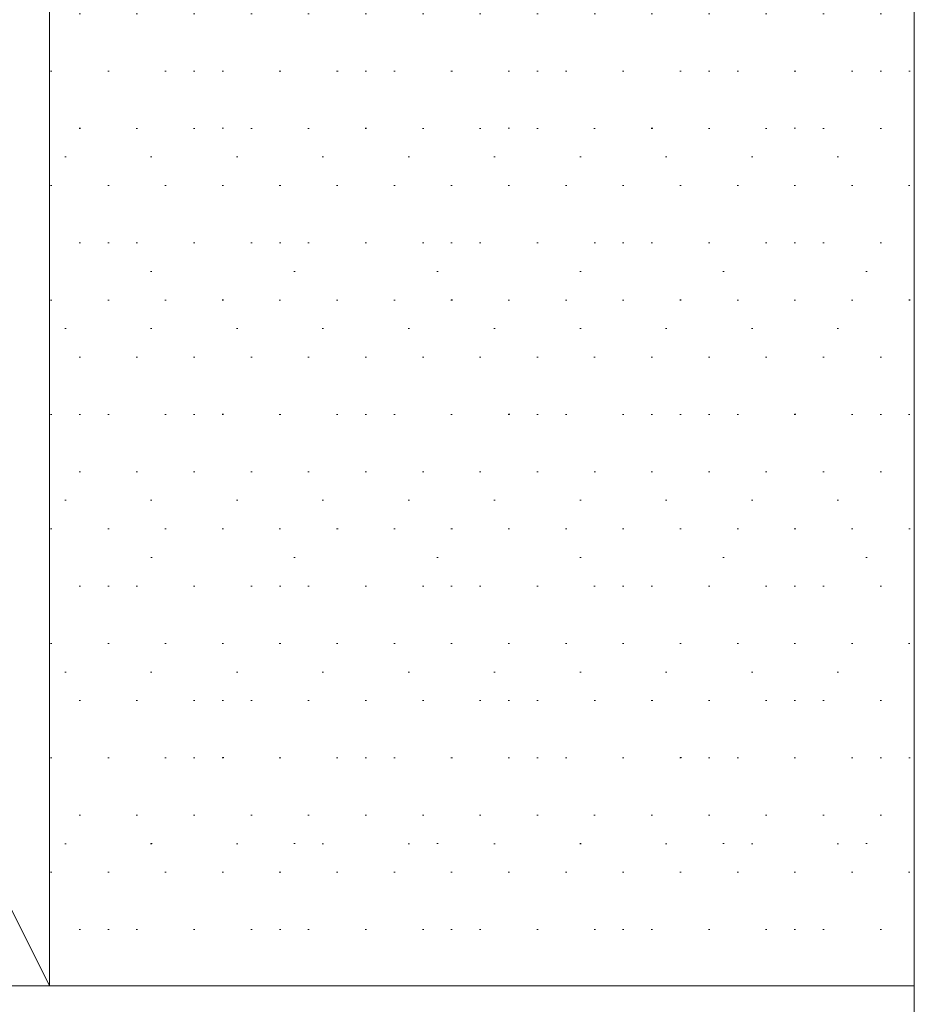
# Model space of a CAD drawing. Header units: inches. Extents: x -96941 to 10978768, y -673 to 1070890.
# Tile 61 of 256: x 56775.53 to 56781.73, y 3637.32 to 3644.14. Entities that reach past the tile are written whole.
import ezdxf

# ---------------------------------------------------------------- set-up
doc = ezdxf.new("R2010")
doc.units = ezdxf.units.IN
for name, color, linetype, lineweight in [('_MB_inne_0.15', 251, 'Continuous', 15), ('_MB_kreskowanie_szklo_0.09', 157, 'Continuous', 9), ('_MB_kreskowanie_szklo_0.09 @ 1', 157, 'Continuous', 9), ('_MB_kreskowanie_szklo_0.09 @ 1.5', 157, 'Continuous', 9), ('_MB_kreskowanie_szklo_0.09 @ 10', 157, 'Continuous', 9), ('_MB_kreskowanie_szklo_0.09 @ 100', 157, 'Continuous', 9), ('_MB_kreskowanie_szklo_0.09 @ 2', 157, 'Continuous', 9), ('_MB_kreskowanie_szklo_0.09 @ 2.5', 157, 'Continuous', 9), ('_MB_kreskowanie_szklo_0.09 @ 20', 157, 'Continuous', 9), ('_MB_kreskowanie_szklo_0.09 @ 25', 157, 'Continuous', 9), ('_MB_kreskowanie_szklo_0.09 @ 4', 157, 'Continuous', 9), ('_MB_kreskowanie_szklo_0.09 @ 5', 157, 'Continuous', 9), ('_MB_kreskowanie_szklo_0.09 @ 50', 157, 'Continuous', 9), ('_MB_kreskowanie_szklo_0.09 @ 8', 157, 'Continuous', 9), ('_MB_szklo_0.15', 142, 'Continuous', 15)]:
    doc.layers.add(name, color=color, linetype=linetype, lineweight=lineweight)

# ---------------------------------------------------------------- blocks, each defined once
blk = doc.blocks.new('*U3081')
at = {"layer": '_MB_kreskowanie_szklo_0.09 @ 1'}
h = blk.add_hatch(dxfattribs=at)
h.set_pattern_fill('DOTS', color=256, scale=0.25)
h.set_pattern_definition([(0, (0, -10), (0.1984375, 0.396875), [0, -0.396875])])
h.paths.add_polyline_path([(6, -22), (6, -6), (0, -6), (0, -22)])
at = {"layer": '_MB_kreskowanie_szklo_0.09 @ 1.5'}
h = blk.add_hatch(dxfattribs=at)
h.set_pattern_fill('DOTS', color=256, scale=0.25)
h.set_pattern_definition([(0, (0, -10), (0.29765625, 0.5953124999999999), [0, -0.5953124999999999])])
h.paths.add_polyline_path([(6, -22), (6, -6), (0, -6), (0, -22)])
at = {"layer": '_MB_kreskowanie_szklo_0.09 @ 10'}
h = blk.add_hatch(dxfattribs=at)
h.set_pattern_fill('DOTS', color=256, scale=0.25)
h.set_pattern_definition([(0, (0, -10), (1.984375, 3.96875), [0, -3.96875])])
h.paths.add_polyline_path([(6, -22), (6, -6), (0, -6), (0, -22)])
at = {"layer": '_MB_kreskowanie_szklo_0.09 @ 100'}
h = blk.add_hatch(dxfattribs=at)
h.set_pattern_fill('DOTS', color=256, scale=0.25)
h.set_pattern_definition([(0, (0, -10), (19.84375, 39.6875), [0, -39.6875])])
h.paths.add_polyline_path([(6, -22), (6, -6), (0, -6), (0, -22)])
at = {"layer": '_MB_kreskowanie_szklo_0.09 @ 2'}
h = blk.add_hatch(dxfattribs=at)
h.set_pattern_fill('DOTS', color=256, scale=0.25)
h.set_pattern_definition([(0, (0, -10), (0.396875, 0.79375), [0, -0.79375])])
h.paths.add_polyline_path([(6, -22), (6, -6), (0, -6), (0, -22)])
at = {"layer": '_MB_kreskowanie_szklo_0.09 @ 2.5'}
h = blk.add_hatch(dxfattribs=at)
h.set_pattern_fill('DOTS', color=256, scale=0.25)
h.set_pattern_definition([(0, (0, -10), (0.49609375, 0.9921875), [0, -0.9921875])])
h.paths.add_polyline_path([(6, -22), (6, -6), (0, -6), (0, -22)])
at = {"layer": '_MB_kreskowanie_szklo_0.09 @ 20'}
h = blk.add_hatch(dxfattribs=at)
h.set_pattern_fill('DOTS', color=256, scale=0.25)
h.set_pattern_definition([(0, (0, -10), (3.96875, 7.9375), [0, -7.9375])])
h.paths.add_polyline_path([(6, -22), (6, -6), (0, -6), (0, -22)])
at = {"layer": '_MB_kreskowanie_szklo_0.09 @ 25'}
h = blk.add_hatch(dxfattribs=at)
h.set_pattern_fill('DOTS', color=256, scale=0.25)
h.set_pattern_definition([(0, (0, -10), (4.9609375, 9.921875), [0, -9.921875])])
h.paths.add_polyline_path([(6, -22), (6, -6), (0, -6), (0, -22)])
at = {"layer": '_MB_kreskowanie_szklo_0.09 @ 4'}
h = blk.add_hatch(dxfattribs=at)
h.set_pattern_fill('DOTS', color=256, scale=0.25)
h.set_pattern_definition([(0, (0, -10), (0.79375, 1.5875), [0, -1.5875])])
h.paths.add_polyline_path([(6, -22), (6, -6), (0, -6), (0, -22)])
at = {"layer": '_MB_kreskowanie_szklo_0.09 @ 5'}
h = blk.add_hatch(dxfattribs=at)
h.set_pattern_fill('DOTS', color=256, scale=0.25)
h.set_pattern_definition([(0, (0, -10), (0.9921875, 1.984375), [0, -1.984375])])
h.paths.add_polyline_path([(6, -22), (6, -6), (0, -6), (0, -22)])
at = {"layer": '_MB_kreskowanie_szklo_0.09 @ 50'}
h = blk.add_hatch(dxfattribs=at)
h.set_pattern_fill('DOTS', color=256, scale=0.25)
h.set_pattern_definition([(0, (0, -10), (9.921875, 19.84375), [0, -19.84375])])
h.paths.add_polyline_path([(6, -22), (6, -6), (0, -6), (0, -22)])
at = {"layer": '_MB_kreskowanie_szklo_0.09 @ 8'}
h = blk.add_hatch(dxfattribs=at)
h.set_pattern_fill('DOTS', color=256, scale=0.25)
h.set_pattern_definition([(0, (0, -10), (1.5875, 3.175), [0, -3.175])])
h.paths.add_polyline_path([(6, -22), (6, -6), (0, -6), (0, -22)])
blk = doc.blocks.new('*U555')
at = {"layer": '_MB_inne_0.15'}
blk.add_lwpolyline([(6, -22), (6, -6), (0, -6), (0, -22)], close=True, dxfattribs=at)
blk.add_lwpolyline([(14, -6), (14, -22), (6, -22), (6, -6), (14, -6), (6, -22), (6, -6), (14, -22)], dxfattribs=at)
at = {"layer": '_MB_szklo_0.15'}
blk.add_lwpolyline([(60, 0), (0, 0), (0, -6), (60, -6)], dxfattribs=at)
at = {"layer": '_MB_kreskowanie_szklo_0.09', "lineweight": 30}
blk.add_blockref('*U3081', (0, 0), dxfattribs=at)

msp = doc.modelspace()

# ---------------------------------------------------------------- block references
at = {"color": 14, "true_color": 0xa30000, "rotation": 180}
msp.add_blockref('*U555', (56781.73482845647, 3631.444182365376), dxfattribs=at)

doc.saveas('drawing.dxf')
